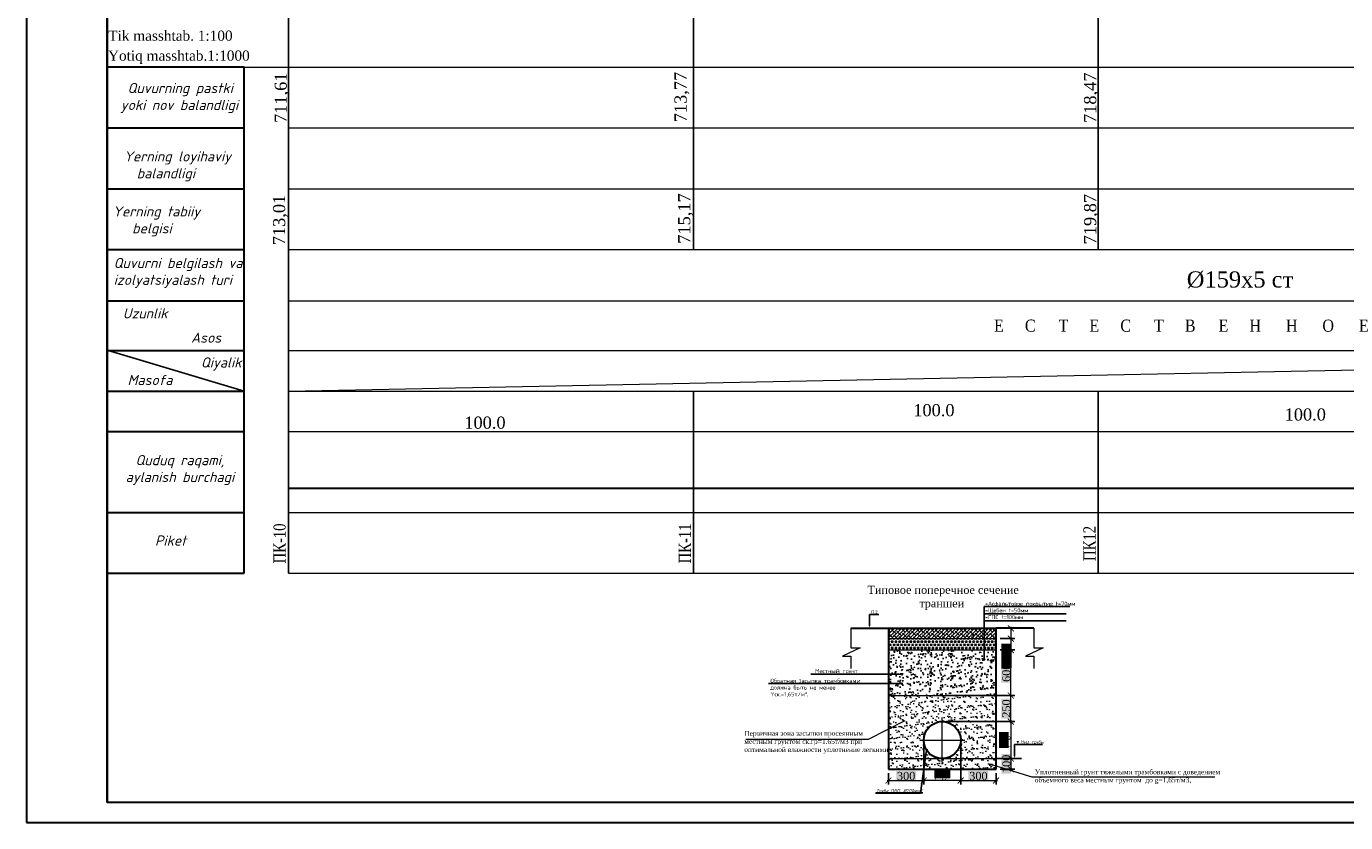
# Model space of a CAD drawing. Header units: millimetres. Extents: x 366033 to 446362, y 4247208 to 4265071.
# Tile 51 of 159: x 435376 to 435702, y 4252557 to 4252754. Entities that reach past the tile are written whole.
import ezdxf
from ezdxf import colors
from ezdxf.entities.mleader import LeaderData, LeaderLine
from ezdxf.math import Vec2, Vec3

# ---------------------------------------------------------------- set-up
doc = ezdxf.new("R2010")
doc.units = ezdxf.units.MM
doc.header["$PDMODE"] = 32
doc.header["$PDSIZE"] = 0.6
doc.linetypes.add('DASHED', pattern=[0.75, 0.5, -0.25])
doc.linetypes.add('осевая', pattern=[50.8, 31.75, -6.35, 6.35, -6.35])
for name, color, linetype in [('(002) Рамка', 7, 'Continuous'), ('(004) Точки рельефа', 7, 'Continuous'), ('0 @ 0.1', 7, 'Continuous'), ('0 @ 1 (1)', 7, 'Continuous'), ('0 @ 1 (2)', 7, 'Continuous'), ('RAMKA', 7, 'Continuous')]:
    doc.layers.add(name, color=color, linetype=linetype)
for name, color, linetype, lineweight in [('0.3-STAMP', 7, 'Continuous', 30), ('Рабочий', 7, 'DASHED', 9), ('Текст ВК', 136, 'Continuous', 9)]:
    doc.layers.add(name, color=color, linetype=linetype, lineweight=lineweight)
doc.styles.add('GOST 2.304', font='CS_Gost2304.shx')
doc.styles.add('ISOCPEUR', font='isocpeui.ttf')
doc.styles.get("Standard").update_dxf_attribs({"font": 'times.ttf'})
doc.styles.add('TIMES', font='times.ttf')
doc.styles.add('для таблиц', font='times.ttf', dxfattribs={"height": 3})
doc.styles.add('СПДС', font='isocpeur.ttf')
doc.linetypes.add('ВОДОПРОВОД-right', pattern='A,15,-4,["В1",Standard,S=3,R=0,X=-2,Y=-1.5],-4,20,[">",Standard,S=3,R=0,X=-1.5,Y=-1.5],0', length=43)
doc.dimstyles.new('!Oxunjon', dxfattribs={"dimtxt": 2, "dimasz": 1.5, "dimexe": 1, "dimexo": 0.0625, "dimgap": 0.09, "dimtad": 1, "dimdec": 1, "dimzin": 0, "dimdsep": 46, "dimtxsty": 'Standard', "dimblk": 'ARCHTICK', "dimcen": 0.3, "dimdle": 0.35, "dimclrd": 5, "dimclre": 5, "dimclrt": 5, "dimadec": 0, "dimazin": 0, "dimtfac": 1, "dimtdec": 1, "dimtofl": 0, "dimtmove": 0, "dimatfit": 3, "dimldrblk": 'ARCHTICK', "dimfxl": 1, "dimtolj": 1, "dimtzin": 0, "dimlwd": 0, "dimarcsym": 1})
pattern_1 = [(45, (1848.3556, 3493409.0111), (-0.44901280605, 0.44901280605), []), (135, (1848.3556, 3493409.0111), (-1.34703841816, 0.44901280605), [1.5875, -0.9525])]

# ---------------------------------------------------------------- blocks, each defined once
blk = doc.blocks.new('_Dot')
at = {"color": 0, "linetype": 'ByBlock', "lineweight": -2}
blk.add_line((-0.5, 0), (-1, 0), dxfattribs=at)
at = {"color": 0, "linetype": 'ByBlock', "const_width": 0.5}
blk.add_lwpolyline([(-0.25, 0, 1), (0.25, 0, 1)], format="xyb", close=True, dxfattribs=at)
blk = doc.blocks.new('_ArchTick')
at = {"color": 0, "linetype": 'ByBlock', "lineweight": 30, "const_width": 0.15}
blk.add_lwpolyline([(-0.5, -0.5), (0.5, 0.5)], dxfattribs=at)
blk = doc.blocks.new('*D435')
at = {"color": 5, "lineweight": -2, "transparency": 16777216}
for p, q in [((435616.84, 4252572.68), (435620.49, 4252572.68)), ((435616.84, 4252570.07), (435620.49, 4252570.07))]:
    blk.add_line(p, q, dxfattribs=at)
at = {"color": 5, "lineweight": 0, "transparency": 16777216}
blk.add_line((435619.49, 4252573.03), (435619.49, 4252569.72), dxfattribs=at)
at = {"layer": 'Defpoints', "color": 0, "lineweight": 0, "transparency": 16777216}
for p in [(435615.84, 4252572.68), (435615.84, 4252570.07), (435619.49, 4252570.07)]:
    blk.add_point(p, dxfattribs=at)
at = {"color": 5, "lineweight": 0, "transparency": 16777216, "xscale": 1.5, "yscale": 1.5, "zscale": 1.5}
for p, rotation in [((435619.49, 4252572.68), 90), ((435619.49, 4252570.07), 270)]:
    blk.add_blockref('_ArchTick', p, dxfattribs=dict(at, rotation=rotation))
at = {"color": 1, "transparency": 16777216, "insert": (435618.37, 4252571.37), "char_height": 2, "attachment_point": 5, "rotation": 90, "style": 'TIMES', "bg_fill": 1, "box_fill_scale": 1.1, "bg_fill_color": 7, "bg_fill_true_color": 16777215, "bg_fill_transparency": 0}
blk.add_mtext('\\A1;100', dxfattribs=at)
blk = doc.blocks.new('*D436')
at = {"color": 5, "lineweight": -2, "transparency": 16777216}
for p, q in [((435597.98, 4252576.24), (435597.98, 4252566.24)), ((435589.25, 4252569.07), (435589.25, 4252566.24))]:
    blk.add_line(p, q, dxfattribs=at)
at = {"color": 5, "lineweight": 0, "transparency": 16777216}
blk.add_line((435588.9, 4252567.24), (435598.33, 4252567.24), dxfattribs=at)
at = {"layer": 'Defpoints', "color": 0, "lineweight": 0, "transparency": 16777216}
for p in [(435597.98, 4252577.24), (435589.25, 4252570.07), (435597.98, 4252567.24)]:
    blk.add_point(p, dxfattribs=at)
at = {"color": 5, "lineweight": 0, "transparency": 16777216, "xscale": 1.5, "yscale": 1.5, "zscale": 1.5, "rotation": 180}
blk.add_blockref('_ArchTick', (435589.25, 4252567.24), dxfattribs=at)
at = {"color": 5, "lineweight": 0, "transparency": 16777216, "xscale": 1.5, "yscale": 1.5, "zscale": 1.5}
blk.add_blockref('_ArchTick', (435597.98, 4252567.24), dxfattribs=at)
at = {"color": 1, "transparency": 16777216, "insert": (435593.62, 4252568.36), "char_height": 2, "attachment_point": 5, "style": 'TIMES', "bg_fill": 1, "box_fill_scale": 1.1, "bg_fill_color": 7, "bg_fill_true_color": 16777215, "bg_fill_transparency": 0}
blk.add_mtext('\\A1;300', dxfattribs=at)
blk = doc.blocks.new('*D437')
at = {"color": 5, "lineweight": -2, "transparency": 16777216}
for p, q in [((435597.98, 4252576.24), (435597.98, 4252566.24)), ((435607.11, 4252576.24), (435607.11, 4252566.24))]:
    blk.add_line(p, q, dxfattribs=at)
at = {"color": 5, "lineweight": 0, "transparency": 16777216}
blk.add_line((435607.46, 4252567.24), (435597.63, 4252567.24), dxfattribs=at)
at = {"layer": 'Defpoints', "color": 0, "lineweight": 0, "transparency": 16777216}
for p in [(435597.98, 4252577.24), (435607.11, 4252577.24), (435597.98, 4252567.24)]:
    blk.add_point(p, dxfattribs=at)
at = {"color": 5, "lineweight": 0, "transparency": 16777216, "xscale": 1.5, "yscale": 1.5, "zscale": 1.5, "rotation": 180}
blk.add_blockref('_ArchTick', (435597.98, 4252567.24), dxfattribs=at)
at = {"color": 5, "lineweight": 0, "transparency": 16777216, "xscale": 1.5, "yscale": 1.5, "zscale": 1.5}
blk.add_blockref('_ArchTick', (435607.11, 4252567.24), dxfattribs=at)
at = {"color": 1, "transparency": 16777216, "insert": (435602.55, 4252568.66), "char_height": 2, "attachment_point": 5, "style": 'TIMES', "bg_fill": 1, "box_fill_scale": 1.1, "bg_fill_color": 7, "bg_fill_true_color": 16777215, "bg_fill_transparency": 0}
blk.add_mtext('\\A1;Ду', dxfattribs=at)
blk = doc.blocks.new('*D438')
at = {"color": 5, "lineweight": -2, "transparency": 16777216}
for p, q in [((435607.11, 4252576.24), (435607.11, 4252566.24)), ((435615.84, 4252569.07), (435615.84, 4252566.24))]:
    blk.add_line(p, q, dxfattribs=at)
at = {"color": 5, "lineweight": 0, "transparency": 16777216}
blk.add_line((435606.76, 4252567.24), (435616.19, 4252567.24), dxfattribs=at)
at = {"layer": 'Defpoints', "color": 0, "lineweight": 0, "transparency": 16777216}
for p in [(435607.11, 4252577.24), (435615.84, 4252570.07), (435615.84, 4252567.24)]:
    blk.add_point(p, dxfattribs=at)
at = {"color": 5, "lineweight": 0, "transparency": 16777216, "xscale": 1.5, "yscale": 1.5, "zscale": 1.5, "rotation": 180}
blk.add_blockref('_ArchTick', (435607.11, 4252567.24), dxfattribs=at)
at = {"color": 5, "lineweight": 0, "transparency": 16777216, "xscale": 1.5, "yscale": 1.5, "zscale": 1.5}
blk.add_blockref('_ArchTick', (435615.84, 4252567.24), dxfattribs=at)
at = {"color": 1, "transparency": 16777216, "insert": (435611.48, 4252568.36), "char_height": 2, "attachment_point": 5, "style": 'TIMES', "bg_fill": 1, "box_fill_scale": 1.1, "bg_fill_color": 7, "bg_fill_true_color": 16777215, "bg_fill_transparency": 0}
blk.add_mtext('\\A1;300', dxfattribs=at)
blk = doc.blocks.new('*D366')
at = {"color": 5, "lineweight": -2, "transparency": 16777216}
for p, q in [((435603.55, 4252588.25), (435620.49, 4252588.25)), ((435603.55, 4252581.8), (435620.49, 4252581.8))]:
    blk.add_line(p, q, dxfattribs=at)
at = {"color": 5, "lineweight": 0, "transparency": 16777216}
blk.add_line((435619.49, 4252581.45), (435619.49, 4252588.6), dxfattribs=at)
at = {"layer": 'Defpoints', "color": 0, "lineweight": 0, "transparency": 16777216}
for p in [(435602.55, 4252588.25), (435619.49, 4252588.25), (435602.55, 4252581.8)]:
    blk.add_point(p, dxfattribs=at)
at = {"color": 5, "lineweight": 0, "transparency": 16777216, "xscale": 1.5, "yscale": 1.5, "zscale": 1.5}
for p, rotation in [((435619.49, 4252588.25), 90), ((435619.49, 4252581.8), 270)]:
    blk.add_blockref('_ArchTick', p, dxfattribs=dict(at, rotation=rotation))
at = {"color": 1, "transparency": 16777216, "insert": (435618.37, 4252585.03), "char_height": 2, "attachment_point": 5, "rotation": 90, "style": 'TIMES', "bg_fill": 1, "box_fill_scale": 1.1, "bg_fill_color": 7, "bg_fill_true_color": 16777215, "bg_fill_transparency": 0}
blk.add_mtext('\\A1;250', dxfattribs=at)
blk = doc.blocks.new('*D367')
at = {"color": 5, "lineweight": -2, "transparency": 16777216}
for p, q in [((435619.49, 4252581.8), (435618.49, 4252581.8)), ((435619.49, 4252572.68), (435620.49, 4252572.68))]:
    blk.add_line(p, q, dxfattribs=at)
at = {"color": 5, "lineweight": 0, "transparency": 16777216}
blk.add_line((435619.49, 4252582.15), (435619.49, 4252572.33), dxfattribs=at)
at = {"layer": 'Defpoints', "color": 0, "lineweight": 0, "transparency": 16777216}
for p in [(435619.64, 4252581.8), (435619.49, 4252572.68), (435619.49, 4252572.68)]:
    blk.add_point(p, dxfattribs=at)
at = {"color": 5, "lineweight": 0, "transparency": 16777216, "xscale": 1.5, "yscale": 1.5, "zscale": 1.5}
for p, rotation in [((435619.49, 4252581.8), 90), ((435619.49, 4252572.68), 270)]:
    blk.add_blockref('_ArchTick', p, dxfattribs=dict(at, rotation=rotation))
at = {"color": 1, "transparency": 16777216, "insert": (435618.07, 4252577.24), "char_height": 2, "attachment_point": 5, "rotation": 90, "style": 'TIMES', "bg_fill": 1, "box_fill_scale": 1.1, "bg_fill_color": 7, "bg_fill_true_color": 16777215, "bg_fill_transparency": 0}
blk.add_mtext('\\A1;Ду', dxfattribs=at)
blk = doc.blocks.new('*D368')
at = {"color": 5, "lineweight": -2, "transparency": 16777216}
for p, q in [((435616.84, 4252599.52), (435620.49, 4252599.52)), ((435616.84, 4252588.25), (435620.49, 4252588.25))]:
    blk.add_line(p, q, dxfattribs=at)
at = {"color": 5, "lineweight": 0, "transparency": 16777216}
blk.add_line((435619.49, 4252587.9), (435619.49, 4252599.87), dxfattribs=at)
at = {"layer": 'Defpoints', "color": 0, "lineweight": 0, "transparency": 16777216}
for p in [(435615.84, 4252599.52), (435619.49, 4252599.52), (435615.84, 4252588.25)]:
    blk.add_point(p, dxfattribs=at)
at = {"color": 5, "lineweight": 0, "transparency": 16777216, "xscale": 1.5, "yscale": 1.5, "zscale": 1.5}
for p, rotation in [((435619.49, 4252599.52), 90), ((435619.49, 4252588.25), 270)]:
    blk.add_blockref('_ArchTick', p, dxfattribs=dict(at, rotation=rotation))
at = {"color": 1, "transparency": 16777216, "insert": (435618.37, 4252593.88), "char_height": 2, "attachment_point": 5, "rotation": 90, "style": 'TIMES', "bg_fill": 1, "box_fill_scale": 1.1, "bg_fill_color": 7, "bg_fill_true_color": 16777215, "bg_fill_transparency": 0}
blk.add_mtext('\\A1;600', dxfattribs=at)
blk = doc.blocks.new('*D439')
at = {"color": 5, "lineweight": -2, "transparency": 16777216}
for p, q in [((435616.84, 4252604.86), (435620.49, 4252604.86)), ((435616.84, 4252602.31), (435620.49, 4252602.31))]:
    blk.add_line(p, q, dxfattribs=at)
at = {"color": 5, "lineweight": 0, "transparency": 16777216}
for p, q in [((435619.49, 4252605.21), (435619.49, 4252602.31)), ((435619.49, 4252602.31), (435619.49, 4252597.9))]:
    blk.add_line(p, q, dxfattribs=at)
at = {"layer": 'Defpoints', "color": 0, "lineweight": 0, "transparency": 16777216}
for p in [(435615.84, 4252604.86), (435615.84, 4252602.31), (435619.49, 4252602.31)]:
    blk.add_point(p, dxfattribs=at)
at = {"color": 5, "lineweight": 0, "transparency": 16777216, "xscale": 1.5, "yscale": 1.5, "zscale": 1.5}
for p, rotation in [((435619.49, 4252604.86), 90), ((435619.49, 4252602.31), 270)]:
    blk.add_blockref('_ArchTick', p, dxfattribs=dict(at, rotation=rotation))
at = {"color": 1, "transparency": 16777216, "insert": (435618.37, 4252599.35), "char_height": 2, "attachment_point": 5, "rotation": 90, "style": 'TIMES', "bg_fill": 1, "box_fill_scale": 1.1, "bg_fill_color": 7, "bg_fill_true_color": 16777215, "bg_fill_transparency": 0}
blk.add_mtext('\\A1;50', dxfattribs=at)
blk = doc.blocks.new('*D369')
at = {"color": 5, "lineweight": -2, "transparency": 16777216}
for p, q in [((435616.84, 4252602.31), (435620.49, 4252602.31)), ((435616.84, 4252599.52), (435620.49, 4252599.52))]:
    blk.add_line(p, q, dxfattribs=at)
at = {"color": 5, "lineweight": 0, "transparency": 16777216}
for p, q in [((435619.49, 4252602.66), (435619.49, 4252599.52)), ((435619.49, 4252599.52), (435619.49, 4252595.11))]:
    blk.add_line(p, q, dxfattribs=at)
at = {"layer": 'Defpoints', "color": 0, "lineweight": 0, "transparency": 16777216}
for p in [(435615.84, 4252602.31), (435615.84, 4252599.52), (435619.49, 4252599.52)]:
    blk.add_point(p, dxfattribs=at)
at = {"color": 5, "lineweight": 0, "transparency": 16777216, "xscale": 1.5, "yscale": 1.5, "zscale": 1.5}
for p, rotation in [((435619.49, 4252602.31), 90), ((435619.49, 4252599.52), 270)]:
    blk.add_blockref('_ArchTick', p, dxfattribs=dict(at, rotation=rotation))
at = {"color": 1, "transparency": 16777216, "insert": (435618.37, 4252596.56), "char_height": 2, "attachment_point": 5, "rotation": 90, "style": 'TIMES', "bg_fill": 1, "box_fill_scale": 1.1, "bg_fill_color": 7, "bg_fill_true_color": 16777215, "bg_fill_transparency": 0}
blk.add_mtext('\\A1;50', dxfattribs=at)
blk = doc.blocks.new('*U524')
at = {"layer": '0 @ 0.1', "lineweight": 9}
h = blk.add_hatch(dxfattribs=at)
h.set_pattern_fill('ANSI38', color=256, scale=0.2)
h.set_pattern_definition(pattern_1)
h.paths.add_polyline_path([(435589.25, 4252604.86), (435589.25, 4252602.31), (435615.84, 4252602.31), (435615.84, 4252604.86)])
at = {"layer": '0 @ 1 (2)', "lineweight": 9}
h = blk.add_hatch(dxfattribs=at)
h.set_pattern_fill('ANSI38', color=256, scale=0.2)
h.set_pattern_definition(pattern_1)
h.paths.add_polyline_path([(435589.25, 4252604.86), (435589.25, 4252602.31), (435615.84, 4252602.31), (435615.84, 4252604.86)])

msp = doc.modelspace()

# ---------------------------------------------------------------- hatches: boundary and pattern name
at = {"true_color": 0x991b1e}
h = msp.add_hatch(dxfattribs=at)
h.set_pattern_fill('TRIANG', color=244, scale=0.096)
h.set_pattern_definition([(60, (420298.6744, 4251970.9361), (-0.4572, 0.79189363), [0.4572, -0.4572]), (120, (420298.6744, 4251970.9361), (-0.9144, 5e-10), [0.4572, -0.4572]), (0, (420298.4458, 4251971.332), (0.4572, 0.79189363), [0.4572, -0.4572])])
h.paths.add_polyline_path([(435589.252, 4252602.305), (435589.252, 4252599.517), (435615.841, 4252599.517), (435615.841, 4252602.305)])
edge = h.paths.add_edge_path()
edge.add_arc((435610.399, 4252603.155), 0.3, 90, 270)
edge.add_line((435610.399, 4252602.855), (435610.399, 4252603.455))
h = msp.add_hatch()
h.set_pattern_fill('AR-CONC', color=256, scale=0.0192)
h.set_pattern_definition([(50, (1848.3556, 3493410.3414), (3.497945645, -0.306030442), [0.36576, -4.02336]), (355, (1848.3556, 3493410.3414), (-0.676673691, 3.668291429), [0.292608, -3.218699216]), (100.4514447, (1848.647, 3493410.316), (2.821271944, 3.362260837), [0.310848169, -3.419332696]), (46.1842, (1848.3556, 3493411.317), (5.204717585, -0.807212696), [0.54864, -6.03504]), (96.6355576, (1848.7893, 3493411.2495), (4.558159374, 4.750581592), [0.466272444, -5.129003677]), (351.1841512, (1848.3556, 3493411.317), (4.558159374, 4.750581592), [0.438911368, -4.828026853]), (21, (1848.8433, 3493411.073), (2.910996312, -1.963491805), [0.36576, -4.02336]), (326, (1848.8433, 3493411.073), (1.186598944, 3.53640895), [0.292608, -3.218688]), (71.451445, (1849.086, 3493410.9093), (4.09759525, 1.572917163), [0.310848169, -3.419326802]), (37.5, (1848.3556, 3493410.3414), (0.0593011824, 1.6234567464), [0, -3.1796736, 0, -3.267456, 0, -3.23088]), (7.5, (1848.3556, 3493410.3414), (1.2829375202, 1.9234670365), [0, -1.8629376, 0, -3.1065216, 0, -1.231392]), (327.5, (1847.268, 3493410.3414), (2.6033394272, -0.1099918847), [0, -1.2192, 0, -3.803904, 0, -5.047488]), (317.5, (1846.7804, 3493410.3414), (2.8440802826, 0.488188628), [0, -1.58496, 0, -2.5261824, 0, -3.584448])])
h.paths.add_polyline_path([(435589.252, 4252599.517), (435589.252, 4252588.249), (435615.841, 4252588.249), (435615.841, 4252599.517)])
edge = h.paths.add_edge_path(flags=16)
edge.add_arc((435592.586, 4252591.176), 0.3, 0, 360)
at = {"lineweight": 15}
h = msp.add_hatch(dxfattribs=at)
h.set_pattern_fill('AR-SAND', color=256, scale=0.04)
h.set_pattern_definition([(37.5, (1858.3876, 3493388.1858), (-0.0640012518, 1.9576529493), [0, -1.54432, 0, -1.7272, 0, -1.651]), (7.5, (1858.3876, 3493388.1858), (1.7980931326, 2.867300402), [0, -0.83312, 0, -1.39192, 0, -0.5334]), (327.5, (1857.138, 3493388.1858), (3.163969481, 0.0057487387), [0, -0.508, 0, -1.8288, 0, -2.3876]), (317.5, (1857.138, 3493388.1858), (3.05422581, 0.891717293), [0, -0.254, 0, -1.19888, 0, -1.3716])])
h.paths.add_polyline_path([(435615.841, 4252572.676), (435589.252, 4252572.676), (435589.252, 4252570.071), (435615.841, 4252570.071)])
at = {"layer": '0 @ 1 (1)', "lineweight": 15}
h = msp.add_hatch(dxfattribs=at)
h.set_pattern_fill('AR-SAND', color=256, scale=0.04)
h.set_pattern_definition([(37.5, (1848.3556, 3493410.3414), (-0.0640012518, 1.9576529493), [0, -1.54432, 0, -1.7272, 0, -1.651]), (7.5, (1848.3556, 3493410.3414), (1.7980931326, 2.867300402), [0, -0.83312, 0, -1.39192, 0, -0.5334]), (327.5, (1847.1059, 3493410.3414), (3.163969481, 0.0057487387), [0, -0.508, 0, -1.8288, 0, -2.3876]), (317.5, (1847.106, 3493410.3414), (3.05422581, 0.891717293), [0, -0.254, 0, -1.19888, 0, -1.3716])])
h.paths.add_polyline_path([(435589.252, 4252588.249), (435589.252, 4252572.676), (435615.841, 4252572.676), (435615.841, 4252588.249)])
edge = h.paths.add_edge_path(flags=16)
edge.add_arc((435602.546, 4252577.24), 4.564, 0, 360)
edge = h.paths.add_edge_path(flags=16)
edge.add_arc((435592.586, 4252580.939), 0.15, 0, 360)

# ---------------------------------------------------------------- linework, layer by layer
at = {"layer": '(002) Рамка', "color": 0, "lineweight": 25}
for points in [[(435441.038, 4252698.457), (435441.038, 4252946.167)], [(435541.038, 4252698.457), (435541.038, 4252946.167)], [(435641.038, 4252698.457), (435641.038, 4252946.167)], [(435441.038, 4252618.457), (435441.038, 4252698.457)], [(435541.038, 4252618.457), (435541.038, 4252663.457)], [(435641.038, 4252618.457), (435641.038, 4252663.457)]]:
    msp.add_lwpolyline(points, dxfattribs=at)
at = {"color": 1, "lineweight": 30, "ltscale": 0.5}
msp.add_line((435396.236, 4252848.846), (435396.236, 4252561.846), dxfattribs=at)
at = {"color": 0, "lineweight": 0}
msp.add_line((435441.038, 4252663.457), (435941.038, 4252673.457), dxfattribs=at)
at = {"lineweight": 30}
for p, q in [((435579.942, 4252604.863), (435589.252, 4252604.863)), ((435589.252, 4252604.863), (435589.252, 4252570.071)), ((435589.252, 4252604.863), (435615.841, 4252604.863)), ((435615.841, 4252570.071), (435615.841, 4252604.863)), ((435625.151, 4252604.863), (435615.841, 4252604.863)), ((435589.252, 4252570.071), (435615.841, 4252570.071))]:
    msp.add_line(p, q, dxfattribs=at)
at = {"lineweight": 9}
for p, q in [((435589.252, 4252602.305), (435615.841, 4252602.305)), ((435589.252, 4252599.517), (435615.841, 4252599.517)), ((435589.252, 4252599.517), (435615.841, 4252599.517)), ((435589.252, 4252591.181), (435592.586, 4252591.176)), ((435589.252, 4252588.249), (435615.841, 4252588.249)), ((435589.252, 4252572.676), (435615.841, 4252572.676))]:
    msp.add_line(p, q, dxfattribs=at)
at = {"color": 0, "lineweight": 5}
for p, q in [((435584.324, 4252577.434), (435593.383, 4252582.081)), ((435553.985, 4252577.434), (435584.324, 4252577.434)), ((435614.225, 4252571.382), (435624.684, 4252568.144)), ((435624.684, 4252568.144), (435669.921, 4252568.144))]:
    msp.add_line(p, q, dxfattribs=at)
at = {"linetype": 'осевая', "lineweight": 9, "ltscale": 0.5}
for p, q in [((435602.546, 4252571.664), (435602.546, 4252582.816)), ((435596.97, 4252577.24), (435608.123, 4252577.24))]:
    msp.add_line(p, q, dxfattribs=at)
at = {"color": 5, "linetype": 'ВОДОПРОВОД-right', "lineweight": 30}
msp.add_lwpolyline([(435441.032, 4252639.509), (435941.038, 4252639.509)], dxfattribs=at)
at = {"color": 18, "true_color": 0x000000}
for points in [[(435612.929, 4252608.452), (435633.196, 4252608.452)], [(435612.929, 4252606.66), (435633.196, 4252606.66)], [(435615.841, 4252572.676), (435622.127, 4252572.676)]]:
    msp.add_lwpolyline(points, dxfattribs=at)
at = {"lineweight": 9}
for points in [[(435579.942, 4252604.863), (435579.942, 4252600.008), (435582.288, 4252600.008), (435577.882, 4252598.004), (435579.942, 4252598.004), (435579.942, 4252594.891)], [(435579.942, 4252604.863), (435589.252, 4252604.863), (435589.252, 4252570.071), (435615.841, 4252570.071), (435615.841, 4252604.863), (435625.151, 4252604.863)], [(435625.151, 4252604.863), (435625.151, 4252600.008), (435627.497, 4252600.008), (435623.091, 4252598.004), (435625.151, 4252598.004), (435625.151, 4252594.891)]]:
    msp.add_lwpolyline(points, dxfattribs=at)
at = {"lineweight": 30}
msp.add_circle((435602.546, 4252577.24), 4.564, dxfattribs=at)
at = {"layer": '0.3-STAMP', "lineweight": 20}
msp.add_line((435376.236, 4252556.846), (435376.236, 4252584.529), dxfattribs=at)
at = {"layer": 'RAMKA', "color": 1, "lineweight": 30}
for p, q in [((435376.236, 4252976.846), (435376.236, 4252556.846)), ((435396.236, 4252561.846), (435396.236, 4252969.084)), ((435957.062, 4252561.846), (435396.236, 4252561.846)), ((435376.236, 4252556.846), (435962.062, 4252556.846))]:
    msp.add_line(p, q, dxfattribs=at)
at = {"layer": 'Рабочий', "color": 0, "linetype": 'ByBlock', "lineweight": 30, "ltscale": 0.166667}
for p, q in [((435430.029, 4252743.457), (435396.236, 4252743.457)), ((435430.029, 4252618.457), (435430.029, 4252743.457)), ((435396.236, 4252728.457), (435430.029, 4252728.457)), ((435396.236, 4252713.457), (435430.029, 4252713.457)), ((435396.236, 4252698.457), (435430.029, 4252698.457)), ((435396.236, 4252685.786), (435430.029, 4252685.786)), ((435396.236, 4252673.457), (435430.029, 4252673.457)), ((435396.236, 4252663.457), (435430.029, 4252663.457)), ((435396.236, 4252653.457), (435430.029, 4252653.457)), ((435396.236, 4252633.457), (435430.029, 4252633.457)), ((435396.236, 4252618.457), (435430.029, 4252618.457))]:
    msp.add_line(p, q, dxfattribs=at)
at = {"layer": 'Рабочий', "color": 0, "linetype": 'ByBlock', "lineweight": 25, "ltscale": 0.166667}
msp.add_line((435396.236, 4252673.596), (435430.029, 4252663.457), dxfattribs=at)
at = {"layer": 'Текст ВК'}
for p, q in [((435397.067, 4252743.457), (435430.029, 4252743.457)), ((435430.029, 4252743.457), (435941.038, 4252743.457)), ((435397.067, 4252728.457), (435430.029, 4252728.457)), ((435441.038, 4252728.457), (435941.038, 4252728.457)), ((435397.067, 4252713.457), (435430.029, 4252713.457)), ((435441.038, 4252713.457), (435941.038, 4252713.457)), ((435397.067, 4252698.457), (435430.029, 4252698.457)), ((435441.038, 4252698.457), (435941.038, 4252698.457)), ((435397.067, 4252685.786), (435430.029, 4252685.786)), ((435441.038, 4252685.786), (435941.038, 4252685.786)), ((435397.067, 4252673.457), (435430.029, 4252673.457)), ((435441.038, 4252673.457), (435941.038, 4252673.457)), ((435397.067, 4252663.457), (435430.029, 4252663.457)), ((435441.038, 4252663.457), (435941.038, 4252663.457)), ((435397.067, 4252653.457), (435430.029, 4252653.457)), ((435441.038, 4252653.457), (435941.038, 4252653.457)), ((435397.067, 4252633.457), (435430.029, 4252633.457)), ((435441.038, 4252633.457), (435941.038, 4252633.457)), ((435397.067, 4252618.457), (435430.029, 4252618.457)), ((435441.038, 4252618.457), (435941.038, 4252618.457))]:
    msp.add_line(p, q, dxfattribs=at)

# ---------------------------------------------------------------- block references
at = {"color": 0, "lineweight": 0}
msp.add_blockref('*U524', (0, 0), dxfattribs=at)

# ---------------------------------------------------------------- texts
at = {"layer": '(004) Точки рельефа', "color": 7, "char_height": 3, "attachment_point": 5, "style": 'для таблиц'}
for insert in [(435600.482, 4252658.708), (435692.245, 4252657.645), (435489.547, 4252655.627)]:
    msp.add_mtext('\\A1;100.0', dxfattribs=dict(at, insert=insert))
at = {"color": 5, "char_height": 2.5, "width": 63.99891, "attachment_point": 1}
for s, insert in [('{\\fTimes New Roman|b0|i0|c0|p18;\\C256;Tik masshtab\\fTimes New Roman|b0|i0|c204|p18;. 1:100}', (435396.463, 4252752.515)), ('\\pt12.5;{\\C256;Yotiq masshtab.1:1000}', (435396.398, 4252747.591))]:
    msp.add_mtext(s, dxfattribs=dict(at, insert=insert))
at = {"color": 0, "char_height": 3, "width": 11.11185, "attachment_point": 2, "rotation": 90}
for s, insert in [('711,61', (435437.578, 4252735.927)), ('713,77', (435536.375, 4252736.094)), ('713,01', (435437.173, 4252705.725)), ('715,17', (435537.284, 4252706.094)), ('\\pt6;719,87', (435637.578, 4252705.927))]:
    msp.add_mtext(s, dxfattribs=dict(at, insert=insert))
at = {"color": 184, "insert": (435637.578, 4252735.927), "char_height": 3, "width": 11.11185, "attachment_point": 2, "rotation": 90}
msp.add_mtext('{\\C0;718,47}', dxfattribs=at)
at = {"ltscale": 0.5, "char_height": 4}
for s, insert, width, attachment_point in [('{\\fSylfaen|b0|i0|c204|p18;  %%C159х5 ст  \\fTimes New Roman|b1|i1|c204|p18;\\C0; \\fTimes New Roman|b0|i0|c204|p18; }', (435659.939, 4252693.045), 177.43447, 1), ('{\\fSylfaen|b0|i0|c204|p18;\\H0.75x;\\T3.15;ЕСТЕСТВЕННОЕ}', (435671.218, 4252681.122, 0.031), 117.74094, 2)]:
    msp.add_mtext(s, dxfattribs=dict(at, insert=insert, width=width, attachment_point=attachment_point))
at = {"color": 5, "char_height": 3, "width": 14.61436, "attachment_point": 2, "rotation": 90}
for s, insert in [('{\\W0.8;\\C7;ПК-10}', (435437.296, 4252625.814, -4720.845)), ('{\\W0.8;\\C7;ПК-11}', (435537.424, 4252625.814, -4720.845)), ('{\\W0.8;\\C7;ПК12}', (435637.424, 4252625.814, -4720.845))]:
    msp.add_mtext(s, dxfattribs=dict(at, insert=insert))
at = {"lineweight": 9, "insert": (435581.74, 4252615.359), "char_height": 2, "attachment_point": 1, "style": 'TIMES'}
msp.add_mtext_dynamic_manual_height_columns('\\pi2.3157;Типовое поперечное сечение \\P\\pi15.14773;траншеи', width=41.03519, gutter_width=5, heights=[0], dxfattribs=at)
at = {"color": 0, "lineweight": 5, "char_height": 1.2, "attachment_point": 1}
for s, insert, width in [('{\\fTimes New Roman|b0|i0|c204|p18;Первичная зона засыпки просеянным \\Pместным грунтом ск.гр=1.65т/м3 при \\Pоптимальной влажности уплотнение легкими}', (435553.621, 4252579.5), 111.475), ('{\\fTimes New Roman|b0|i0|c204|p18;Уплотненный грунт тяжелыми трамбовками с доведением\\Pобъемного веса местным грунтом  до g=1,65т/м3, }', (435625.399, 4252569.969), 109.83)]:
    msp.add_mtext(s, dxfattribs=dict(at, insert=insert, width=width))
at = {"layer": 'Рабочий', "color": 0, "linetype": 'ByBlock', "lineweight": 25, "ltscale": 0.166667, "char_height": 2.5, "style": 'GOST 2.304'}
for s, insert, width, attachment_point in [('\\pi13.55272;{\\fISOCPEUR|b0|i1|c204|p34;Quvurning pastki \\P\\pi11.86806;yoki \\fISOCPEUR|b0|i1|c0|p34;nov\\fISOCPEUR|b0|i1|c204|p34; balandligi}', (435387.675, 4252739.574), 53.43877, 1), ('{\\fISOCPEUR|b0|i1|c204|p34;Yerning loyihaviy\\P  balandligi}', (435400.316, 4252722.695), 53.43877, 1), ('{\\fISOCPEUR|b0|i1|c0|p34;      Yerning tabiiy \\fISOCPEUR|b0|i1|c204|p34;\\P         \\fISOCPEUR|b0|i1|c0|p34;belgisi}', (435388.047, 4252709.094), 53.43877, 1), ('{\\fISOCPEUR|b0|i1|c204|p34;Quvurni belgilash va \\fISOCPEUR|b0|i1|c0|p34;\\P\\fISOCPEUR|b0|i1|c204|p34;izolyatsiyalash turi}', (435397.789, 4252696.362), 32.21818, 1), ('{\\fISOCPEUR|b0|i1|c0|p34;Uzunlik}', (435405.578, 4252682.658), 16.23198, 5), ('{\\fISOCPEUR|b0|i1|c0|p34;Asos}', (435420.645, 4252676.65), 41.23798, 5), ('{\\fISOCPEUR|b0|i1|c0|p34;Qiyalik}', (435424.371, 4252670.152), 16.23198, 5), ('{\\fISOCPEUR|b0|i1|c0|p34;Masofa}', (435406.772, 4252666.206), 41.23798, 5), ('{\\fISOCPEUR|b0|i1|c204|p34;Quduq raqami,\\P\\fISOCPEUR|b0|i1|c0|p34;a\\fISOCPEUR|b0|i1|c204|p34;ylanish burchagi}', (435414.178, 4252643.944), 49.38517, 5), ('{\\fISOCPEUR|b0|i1|c204|p34;Piket}', (435411.893, 4252626.532), 41.23798, 5)]:
    msp.add_mtext(s, dxfattribs=dict(at, insert=insert, width=width, attachment_point=attachment_point))

# ---------------------------------------------------------------- dimensions: what is measured, and where the dimension line sits
at = {"color": 18, "true_color": 0x000000}
for p1, p2, distance, text, picture, middle in [((435615.841, 4252604.863), (435615.841, 4252602.305), 3.647, '50', '*D439', (435618.371, 4252599.352)), ((435615.841, 4252602.305), (435615.841, 4252599.517), 3.647, '50', '*D369', (435618.371, 4252596.564)), ((435615.841, 4252588.249), (435615.841, 4252599.517), -3.647, '600', '*D368', (435618.371, 4252593.883))]:
    dim = msp.add_aligned_dim(p1=p1, p2=p2, distance=distance, text=text, dimstyle='!Oxunjon', override={"dimexo": 1, "dimgap": 0.1, "dimtxsty": 'TIMES', "dimcen": 0.9, "dimclrt": 1, "dimfxl": 200, "dimfxlon": 1, "dimtfill": 2, "dimtfillclr": 7, "dimarcsym": 2}, dxfattribs=at)
    dim.commit()
    dim.dimension.update_dxf_attribs({"geometry": picture, "text_midpoint": middle})
for base, p1, p2, text, picture, middle in [((435619.488, 4252588.249), (435602.546, 4252581.804), (435602.546, 4252588.249), '250', '*D366', (435618.371, 4252585.027)), ((435619.488, 4252572.676), (435619.64, 4252581.803), (435619.488, 4252572.676), 'Ду', '*D367', (435618.069, 4252577.239))]:
    dim = msp.add_linear_dim(base=base, p1=p1, p2=p2, angle=90, text=text, dimstyle='!Oxunjon', override={"dimexo": 1, "dimgap": 0.1, "dimtxsty": 'TIMES', "dimcen": 0.9, "dimclrt": 1, "dimfxl": 200, "dimfxlon": 1, "dimtfill": 2, "dimtfillclr": 7, "dimarcsym": 2}, dxfattribs=at)
    dim.commit()
    dim.dimension.update_dxf_attribs({"geometry": picture, "text_midpoint": middle})
for base, p1, p2, text, picture, middle in [((435597.982, 4252567.241), (435589.252, 4252570.071), (435597.982, 4252577.24), '300', '*D436', (435593.617, 4252568.358)), ((435597.982, 4252567.241), (435607.111, 4252577.24), (435597.982, 4252577.24), 'Ду', '*D437', (435602.546, 4252568.66)), ((435615.841, 4252567.241), (435607.111, 4252577.24), (435615.841, 4252570.071), '300', '*D438', (435611.476, 4252568.358))]:
    dim = msp.add_linear_dim(base=base, p1=p1, p2=p2, text=text, dimstyle='!Oxunjon', override={"dimexo": 1, "dimgap": 0.1, "dimtxsty": 'TIMES', "dimcen": 0.9, "dimclrt": 1, "dimfxl": 200, "dimfxlon": 1, "dimtfill": 2, "dimtfillclr": 7, "dimarcsym": 2}, dxfattribs=at)
    dim.commit()
    dim.dimension.update_dxf_attribs({"geometry": picture, "text_midpoint": middle})
dim = msp.add_linear_dim(base=(435619.488, 4252570.071), p1=(435615.841, 4252572.676), p2=(435615.841, 4252570.071), angle=90, text='100', dimstyle='!Oxunjon', override={"dimexo": 1, "dimgap": 0.1, "dimtxsty": 'TIMES', "dimcen": 0.9, "dimclrt": 1, "dimfxl": 200, "dimfxlon": 1, "dimtfill": 2, "dimtfillclr": 7, "dimarcsym": 2}, dxfattribs=at)
dim.commit()
dim.dimension.update_dxf_attribs({"geometry": '*D435', "text_midpoint": (435619.488, 4252571.373), "dimtype": 160})

# ---------------------------------------------------------------- leaders
at = {"lineweight": 9}
ml = msp.add_multileader_mtext('Standard', dxfattribs=at)
ml.set_content('*Асфальтовое покрытие t=70мм\\P*Щебен t=50мм\\P\\pxql;*ГПС t=100мм', color=256, style='СПДС')
ml.set_leader_properties()
ml.set_arrow_properties(name='DOT')
ml.build(insert=Vec2(0, 0))
ml.multileader.update_dxf_attribs({"text_left_attachment_type": 6, "text_right_attachment_type": 6, "dogleg_length": 0.36, "arrow_head_size": 0.6})
ctx = ml.context
ctx.base_point, ctx.char_height, ctx.arrow_head_size, ctx.landing_gap_size, ctx.plane_origin = Vec3(435613.073, 4252610.243), 1, 0.6, 0.04, Vec3(435655.272, 4252590.85)
ctx.left_attachment, ctx.right_attachment = 6, 6
notes = []
notes.append((ctx, [(1, (1, 1, 0), (435612.929, 4252610.243), (1, 0), 0.144, [(3, [(435612.929, 4252597.136), (435612.929, 4252601.118), (435612.929, 4252597.136), (435612.929, 4252603.684), (435612.929, 4252603.684), (435612.929, 4252603.684), (435612.929, 4252603.684), (435612.929, 4252601.118)], 0, [])])]))
ctx.mtext.insert, ctx.mtext.width, ctx.mtext.flow_direction = Vec3(435613.113, 4252611.443), 20.71628, 5
ml = msp.add_multileader_mtext('Standard', dxfattribs=at)
ml.set_content('П.З.', color=256, style='ISOCPEUR')
ml.set_leader_properties()
ml.build(insert=Vec2(0, 0))
ml.multileader.update_dxf_attribs({"text_left_attachment_type": 6, "text_right_attachment_type": 6, "dogleg_length": 0.36, "arrow_head_size": 0.6})
ctx = ml.context
ctx.base_point, ctx.char_height, ctx.arrow_head_size, ctx.landing_gap_size, ctx.plane_origin = Vec3(435584.741, 4252608.298), 0.8, 0.6, 0.04, Vec3(435584.597, 4252604.863)
ctx.left_attachment, ctx.right_attachment = 6, 6
notes.append((ctx, [(0, (1, 1, 0), (435584.597, 4252608.298), (1, 0), 0.144, [(0, [(435584.597, 4252604.863)], 0, [])])]))
ctx.mtext.insert, ctx.mtext.flow_direction = Vec3(435584.781, 4252609.258), 5
ml = msp.add_multileader_mtext('Standard', dxfattribs=at)
ml.set_content('Местный грунт ', color=256, style='СПДС')
ml.set_leader_properties()
ml.set_arrow_properties(name='DOT')
ml.build(insert=Vec2(0, 0))
ml.multileader.update_dxf_attribs({"text_left_attachment_type": 6, "text_right_attachment_type": 6, "dogleg_length": 0.36, "arrow_head_size": 0.6})
ctx = ml.context
ctx.base_point, ctx.char_height, ctx.arrow_head_size, ctx.landing_gap_size, ctx.plane_origin = Vec3(435571.093, 4252593.495), 1, 0.6, 0.04, Vec3(435592.586, 4252593.479)
ctx.left_attachment, ctx.right_attachment = 6, 6
notes.append((ctx, [(0, (1, 1, 0), (435580.717, 4252593.495), (-1, 0), 0.144, [(0, [(435592.586, 4252593.479)], 0, [])])]))
ctx.mtext.insert, ctx.mtext.width, ctx.mtext.flow_direction = Vec3(435571.133, 4252594.795), 20.71628, 5
ml = msp.add_multileader_mtext('Standard', dxfattribs=at)
ml.set_content('Обратная засыпка трамбовками\\Pдолжна быть не менее Yск.=1,65т/м³.', color=256, style='СПДС')
ml.set_leader_properties()
ml.set_arrow_properties(name='DOT')
ml.build(insert=Vec2(0, 0))
ml.multileader.update_dxf_attribs({"text_left_attachment_type": 6, "text_right_attachment_type": 6, "dogleg_length": 0.36, "arrow_head_size": 0.6})
ctx = ml.context
ctx.base_point, ctx.char_height, ctx.arrow_head_size, ctx.landing_gap_size, ctx.plane_origin = Vec3(435560.043, 4252591.193), 1, 0.6, 0.04, Vec3(435592.586, 4252591.176)
ctx.left_attachment, ctx.right_attachment = 6, 6
notes.append((ctx, [(0, (1, 1, 0), (435580.717, 4252591.193), (-1, 0), 0.144, [(0, [(435592.586, 4252591.176)], 0, [])])]))
ctx.mtext.insert, ctx.mtext.width, ctx.mtext.flow_direction = Vec3(435560.083, 4252592.393), 20.71628, 5
ml = msp.add_multileader_mtext('Standard', dxfattribs=at)
ml.set_content('{\\fTimes New Roman|b0|i0|c204|p18;▼}Низ трубы', color=256, style='ISOCPEUR')
ml.set_leader_properties()
ml.build(insert=Vec2(0, 0))
ml.multileader.update_dxf_attribs({"text_left_attachment_type": 6, "text_right_attachment_type": 6, "dogleg_length": 0.36, "arrow_head_size": 0.6})
ctx = ml.context
ctx.base_point, ctx.char_height, ctx.arrow_head_size, ctx.landing_gap_size, ctx.plane_origin = Vec3(435620.576, 4252576.111), 0.8, 0.6, 0.04, Vec3(435619.488, 4252572.676)
ctx.left_attachment, ctx.right_attachment = 6, 6
notes.append((ctx, [(0, (1, 1, 0), (435620.432, 4252576.111), (1, 0), 0.144, [(0, [(435620.432, 4252572.676)], 0, [])])]))
ctx.mtext.insert, ctx.mtext.width, ctx.mtext.flow_direction = Vec3(435620.616, 4252577.151), 12.54861, 5
ml = msp.add_multileader_mtext('Standard', dxfattribs=at)
ml.set_content('\\L{\\LТруба ПВП. %%C200мм/}', color=256, style='ISOCPEUR')
ml.set_leader_properties()
ml.set_arrow_properties(name='DOT')
ml.build(insert=Vec2(0, 0))
ml.multileader.update_dxf_attribs({"text_left_attachment_type": 6, "text_right_attachment_type": 8, "dogleg_length": 0.36, "arrow_head_size": 0.6})
ctx = ml.context
ctx.base_point, ctx.char_height, ctx.arrow_head_size, ctx.landing_gap_size, ctx.plane_origin = Vec3(435586.196, 4252564.128), 0.8, 0.6, 0.04, Vec3(435598.687, 4252574.854)
ctx.left_attachment, ctx.right_attachment = 6, 8
notes.append((ctx, [(0, (1, 1, 0), (435597.166, 4252564.128), (-1, 0), 0.144, [(1, [(435598.687, 4252574.854), (435597.166, 4252564.128)], 0, [])])]))
ctx.mtext.insert, ctx.mtext.width, ctx.mtext.defined_height, ctx.mtext.flow_direction = Vec3(435586.236, 4252565.168), 21.49253, 4.106, 5
for ctx, leaders in notes:
    for number, flags, end, landing, length, lines in leaders:
        leader = LeaderData()
        leader.index, (leader.has_last_leader_line, leader.has_dogleg_vector, leader.attachment_direction) = number, flags
        leader.last_leader_point, leader.dogleg_vector, leader.dogleg_length = Vec3(end), Vec3(landing), length
        for number, points, colour, breaks in lines:
            line = LeaderLine()
            line.index, line.vertices, line.color, line.breaks = number, Vec3.list(points), colors.encode_raw_color(colour), breaks
            leader.lines.append(line)
        ctx.leaders.append(leader)

doc.saveas('drawing.dxf')
